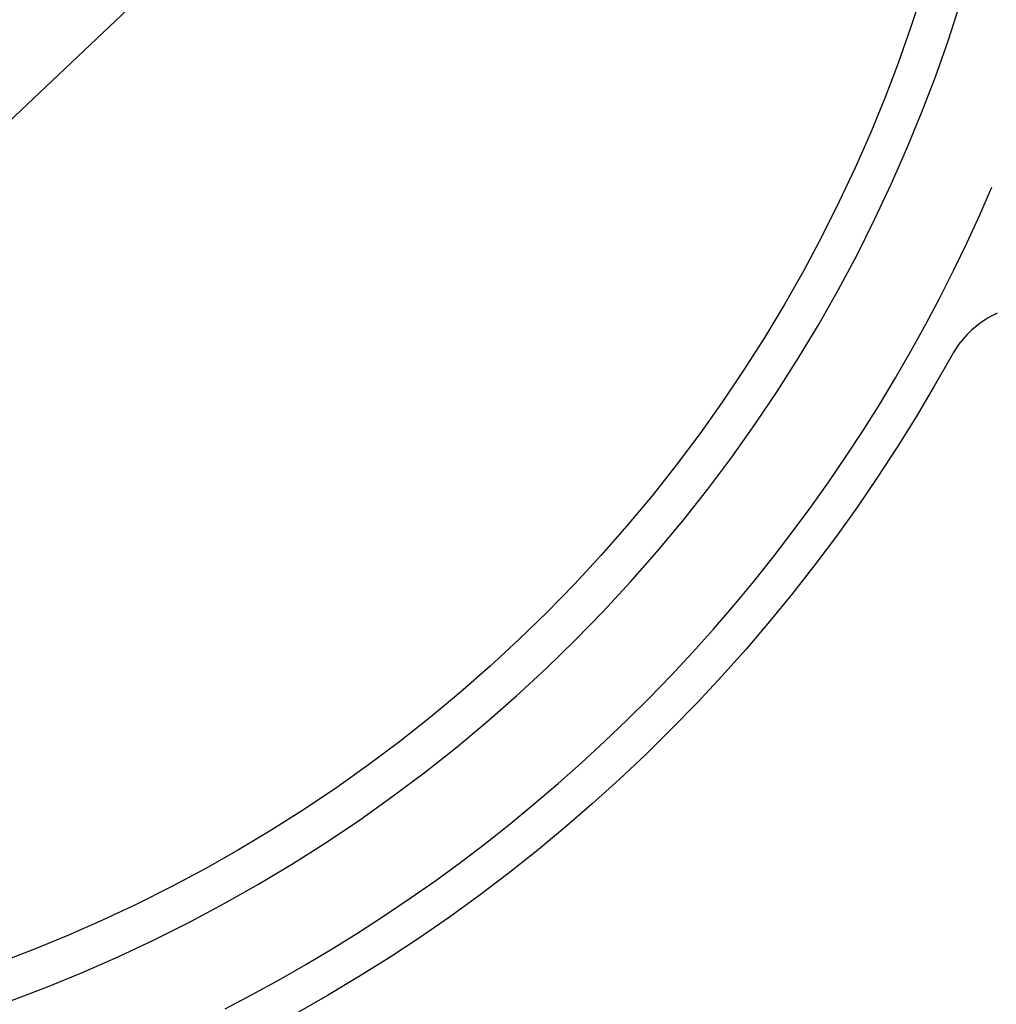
# Model space of a CAD drawing. Header units: millimetres. Extents: x -7950 to -6950, y 4408 to 5408.
# Tile 89 of 111: x -7134 to -7085, y 5040 to 5089. Entities that reach past the tile are written whole.
import ezdxf

# ---------------------------------------------------------------- set-up
doc = ezdxf.new("R2010")
doc.units = ezdxf.units.MM
doc.layers.add('SHOW Mini_Barndoor 002', color=7, linetype='Continuous', true_color=0x000000)

msp = doc.modelspace()

# ---------------------------------------------------------------- linework, layer by layer
at = {"layer": 'SHOW Mini_Barndoor 002', "color": 18, "lineweight": -3, "true_color": 0x000000}
for points in [[(-7101.609, 5115.475), (-7181.445, 5039.842)], [(-7088.529, 5090.775), (-7089.11, 5088.997), (-7089.737, 5087.223), (-7090.411, 5085.456), (-7091.133, 5083.697), (-7091.902, 5081.948), (-7092.719, 5080.211), (-7093.582, 5078.488), (-7094.493, 5076.781), (-7095.449, 5075.091), (-7096.452, 5073.421), (-7097.501, 5071.772), (-7098.594, 5070.145), (-7099.731, 5068.544), (-7100.911, 5066.97), (-7102.134, 5065.424), (-7103.397, 5063.907), (-7104.701, 5062.423), (-7106.044, 5060.972), (-7107.424, 5059.555), (-7108.84, 5058.175), (-7110.292, 5056.833), (-7111.776, 5055.529), (-7113.292, 5054.265), (-7114.838, 5053.042), (-7116.413, 5051.862), (-7118.014, 5050.725), (-7119.64, 5049.632), (-7121.289, 5048.584), (-7122.96, 5047.581), (-7124.65, 5046.624), (-7126.357, 5045.713), (-7128.08, 5044.85), (-7129.817, 5044.033), (-7131.566, 5043.264), (-7133.325, 5042.543), (-7135.092, 5041.868)], [(-7134.402, 5039.991), (-7132.588, 5040.683), (-7130.783, 5041.424), (-7128.989, 5042.213), (-7127.206, 5043.051), (-7125.438, 5043.937), (-7123.686, 5044.871), (-7121.952, 5045.853), (-7120.238, 5046.882), (-7118.546, 5047.958), (-7116.877, 5049.08), (-7115.234, 5050.247), (-7113.618, 5051.458), (-7112.032, 5052.712), (-7110.476, 5054.009), (-7108.953, 5055.347), (-7107.463, 5056.725), (-7106.01, 5058.141), (-7104.593, 5059.595), (-7103.216, 5061.084), (-7101.878, 5062.607), (-7100.581, 5064.163), (-7099.326, 5065.75), (-7098.115, 5067.365), (-7096.948, 5069.008), (-7095.827, 5070.677), (-7094.751, 5072.369), (-7093.722, 5074.084), (-7092.74, 5075.818), (-7091.806, 5077.57), (-7090.919, 5079.338), (-7090.082, 5081.12), (-7089.292, 5082.915), (-7088.552, 5084.72), (-7087.86, 5086.533), (-7087.216, 5088.353), (-7086.621, 5090.178)], [(-7123.643, 5039.575), (-7122.277, 5040.289), (-7120.92, 5041.031), (-7119.574, 5041.799), (-7118.239, 5042.595), (-7116.916, 5043.417), (-7115.607, 5044.266), (-7114.311, 5045.14), (-7113.029, 5046.041), (-7111.763, 5046.967), (-7110.513, 5047.918), (-7109.279, 5048.893), (-7108.063, 5049.893), (-7106.865, 5050.917), (-7105.686, 5051.964), (-7104.527, 5053.033), (-7103.388, 5054.125), (-7102.269, 5055.238), (-7101.172, 5056.372), (-7100.097, 5057.527), (-7099.045, 5058.701), (-7098.015, 5059.894), (-7097.009, 5061.106), (-7096.028, 5062.335), (-7095.07, 5063.581), (-7094.138, 5064.843), (-7093.231, 5066.121), (-7092.35, 5067.413), (-7091.495, 5068.72), (-7090.666, 5070.039), (-7089.864, 5071.371), (-7089.089, 5072.714), (-7088.34, 5074.069), (-7087.619, 5075.433), (-7086.926, 5076.806), (-7086.26, 5078.188), (-7085.621, 5079.577), (-7085.011, 5080.973)], [(-7084.746, 5074.621), (-7084.9, 5074.548), (-7085.051, 5074.469), (-7085.199, 5074.384), (-7085.345, 5074.295), (-7085.487, 5074.201), (-7085.626, 5074.102), (-7085.761, 5073.999), (-7085.892, 5073.891), (-7086.019, 5073.78), (-7086.142, 5073.664), (-7086.26, 5073.545), (-7086.374, 5073.423), (-7086.483, 5073.298), (-7086.588, 5073.169), (-7086.687, 5073.039), (-7086.782, 5072.905), (-7086.871, 5072.77), (-7086.956, 5072.633), (-7087.035, 5072.495)], [(-7087.035, 5072.495), (-7087.915, 5070.94), (-7088.831, 5069.398), (-7089.782, 5067.871), (-7090.769, 5066.36), (-7091.79, 5064.866), (-7092.845, 5063.391), (-7093.934, 5061.935), (-7095.057, 5060.5), (-7096.212, 5059.087), (-7097.399, 5057.696), (-7098.617, 5056.33), (-7099.866, 5054.988), (-7101.145, 5053.673), (-7102.453, 5052.384), (-7103.789, 5051.124), (-7105.152, 5049.892), (-7106.542, 5048.69), (-7107.957, 5047.519), (-7109.396, 5046.379), (-7110.859, 5045.272), (-7112.343, 5044.197), (-7113.849, 5043.155), (-7115.375, 5042.148), (-7116.919, 5041.175), (-7118.481, 5040.237), (-7120.06, 5039.335)]]:
    msp.add_lwpolyline(points, dxfattribs=at)

doc.saveas('drawing.dxf')
